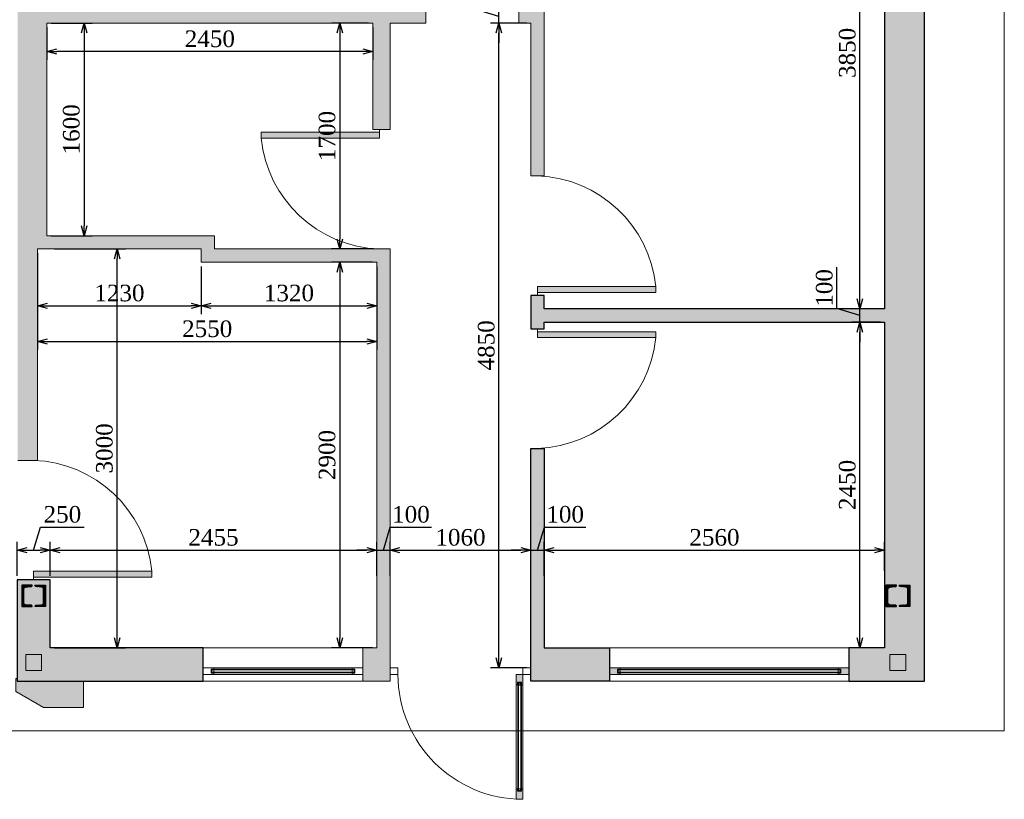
# Model space of a CAD drawing. Header units: millimetres. Extents: x -40905 to 281, y -74558 to -53256.
# Tile 5 of 6: x -7124 to 281, y -63698 to -57833. Entities that reach past the tile are written whole.
import ezdxf

# ---------------------------------------------------------------- set-up
doc = ezdxf.new("R2010")
doc.units = ezdxf.units.MM
for name, color, linetype, lineweight in [('CТЕНЫ', 7, 'Continuous', 30), ('gor', 251, 'Continuous', 20), ('vid vne razreza', 7, 'Continuous', 5)]:
    doc.layers.add(name, color=color, linetype=linetype, lineweight=lineweight)
doc.layers.add('KAREBEBI', color=7, linetype='Continuous')
doc.styles.get("Standard").update_dxf_attribs({"font": 'times.ttf'})
doc.dimstyles.new('ISO-25', dxfattribs={"dimscale": 50, "dimtxt": 2.5, "dimasz": 1.5, "dimexe": 1.25, "dimexo": 0.625, "dimtad": 1, "dimdec": 0, "dimtxsty": 'Standard', "dimblk": 'OPEN30', "dimcen": 2.5, "dimadec": 0, "dimazin": 0, "dimtfac": 1, "dimtdec": 0, "dimtmove": 0, "dimatfit": 3, "dimldrblk": 'OPEN30', "dimfxl": 1, "dimarcsym": 0})

# ---------------------------------------------------------------- blocks, each defined once
blk = doc.blocks.new('kaobka')
at = {"layer": 'vid vne razreza', "lineweight": 9, "ltscale": 0.5}
h = blk.add_hatch(dxfattribs=at)
h.set_pattern_fill('ANSI31', color=253, style=0)
h.set_pattern_definition([(45, (1818676.401, 898355.451), (-2.2450640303, 2.2450640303), [])])
edge = h.paths.add_edge_path()
edge.add_line((20, -70), (62.8, -65.8))
edge.add_arc((61.7, -52.6), 13.3, 274.67524, 359.08296)
edge.add_line((75, -52.8), (75, 52.8))
edge.add_arc((61.7, 52.6), 13.3, 0.91704, 85.32476)
edge.add_line((62.8, 65.8), (20, 70))
edge.add_arc((20, 80), 10, 180, 270, ccw=False)
edge.add_line((10, 80), (90, 80))
edge.add_line((90, 80), (90, -80))
edge.add_line((90, -80), (10, -80))
edge.add_arc((20, -80), 10, 90, 180, ccw=False)
edge = h.paths.add_edge_path()
edge.add_line((-20, -70), (-62.8, -65.8))
edge.add_arc((-61.7, -52.6), 13.3, 180.91704, 265.32476, ccw=False)
edge.add_line((-75, -52.8), (-75, 52.8))
edge.add_arc((-61.7, 52.6), 13.3, 94.67524, 179.08296, ccw=False)
edge.add_line((-62.8, 65.8), (-20, 70))
edge.add_arc((-20, 80), 10, 270, 360)
edge.add_line((-10, 80), (-90, 80))
edge.add_line((-90, 80), (-90, -80))
edge.add_line((-90, -80), (-10, -80))
edge.add_arc((-20, -80), 10, 0, 90)
at = {"layer": 'CТЕНЫ', "lineweight": 30}
for points in [[(-20, -70), (-62.8, -65.8, -0.385907), (-75, -52.8), (-75, 52.8, -0.385907), (-62.8, 65.8), (-20, 70, 0.414214), (-10, 80), (-90, 80), (-90, -80), (-10, -80, 0.414214), (-20, -70)], [(20, -70), (62.8, -65.8, 0.385907), (75, -52.8), (75, 52.8, 0.385907), (62.8, 65.8), (20, 70, -0.414214), (10, 80), (90, 80), (90, -80), (10, -80, -0.414214), (20, -70)]]:
    blk.add_lwpolyline(points, format="xyb", dxfattribs=at)
blk = doc.blocks.new('KAREBI - 90')
at = {"layer": 'KAREBEBI', "lineweight": 20, "true_color": 0x9f622d}
blk.add_hatch(color=25, dxfattribs=at).paths.add_polyline_path([(6.67, 88.89), (2.22, 88.89), (2.22, 0), (6.67, 0)])
at = {"color": 246, "lineweight": 9}
blk.add_lwpolyline([(6.67, 88.89), (6.67, 0), (2.22, 0), (2.22, 88.89)], close=True, dxfattribs=at)
at = {"color": 246, "lineweight": 0}
blk.add_lwpolyline([(2.22, 0), (0, 0)], dxfattribs=at)
blk.add_arc((-2.62, -3.32), 92.68, 2.05318, 84.2516, dxfattribs=at)
blk = doc.blocks.new('_Open30')
at = {"color": 0, "linetype": 'ByBlock', "lineweight": -2}
for p, q in [((-1, 0.268), (0, 0)), ((0, 0), (-1, -0.268)), ((0, 0), (-1, 0))]:
    blk.add_line(p, q, dxfattribs=at)
blk = doc.blocks.new('*D33')
at = {"color": 0, "lineweight": -2, "transparency": 16777216}
for p, q in [((-7019.2, -61822.3), (-6967.3, -61649.4)), ((-6967.3, -61649.4), (-6638.5, -61649.4)), ((-7144.2, -62016.3), (-7144.2, -61759.8)), ((-7069.2, -61822.3), (-6969.2, -61822.3)), ((-6894.2, -62016.3), (-6894.2, -61759.8))]:
    blk.add_line(p, q, dxfattribs=at)
at = {"layer": 'Defpoints', "color": 0, "lineweight": 5, "transparency": 16777216}
for p in [(-6894.2, -61822.3), (-7144.2, -62047.5), (-6894.2, -62047.5)]:
    blk.add_point(p, dxfattribs=at)
at = {"color": 0, "lineweight": -2, "transparency": 16777216, "xscale": 75, "yscale": 75, "zscale": 75, "rotation": 180}
blk.add_blockref('_Open30', (-7144.2, -61822.3), dxfattribs=at)
at = {"color": 0, "lineweight": -2, "transparency": 16777216, "xscale": 75, "yscale": 75, "zscale": 75}
blk.add_blockref('_Open30', (-6894.2, -61822.3), dxfattribs=at)
at = {"color": 0, "lineweight": 5, "transparency": 16777216, "insert": (-6802.9, -61554.5), "char_height": 125, "attachment_point": 5}
blk.add_mtext('250', dxfattribs=at)
blk = doc.blocks.new('*D34')
at = {"color": 0, "lineweight": -2, "transparency": 16777216}
for p, q in [((-6894.2, -62016.3), (-6894.2, -61759.8)), ((-6819.2, -61822.3), (-4514.2, -61822.3)), ((-4439.2, -62016.3), (-4439.2, -61759.8))]:
    blk.add_line(p, q, dxfattribs=at)
at = {"layer": 'Defpoints', "color": 0, "lineweight": 5, "transparency": 16777216}
for p in [(-4439.2, -61822.3), (-6894.2, -62047.5), (-4439.2, -62047.5)]:
    blk.add_point(p, dxfattribs=at)
at = {"color": 0, "lineweight": -2, "transparency": 16777216, "xscale": 75, "yscale": 75, "zscale": 75, "rotation": 180}
blk.add_blockref('_Open30', (-6894.2, -61822.3), dxfattribs=at)
at = {"color": 0, "lineweight": -2, "transparency": 16777216, "xscale": 75, "yscale": 75, "zscale": 75}
blk.add_blockref('_Open30', (-4439.2, -61822.3), dxfattribs=at)
at = {"color": 0, "lineweight": 5, "transparency": 16777216, "insert": (-5666.7, -61727.5), "char_height": 125, "attachment_point": 5}
blk.add_mtext('2455', dxfattribs=at)
blk = doc.blocks.new('*D45')
at = {"color": 0, "lineweight": -2, "transparency": 16777216}
for p, q in [((-6863, -59557.5), (-6329.5, -59557.5)), ((-6392, -62482.5), (-6392, -59632.5)), ((-6863, -62557.5), (-6329.5, -62557.5))]:
    blk.add_line(p, q, dxfattribs=at)
at = {"layer": 'Defpoints', "color": 0, "lineweight": 5, "transparency": 16777216}
for p in [(-6894.2, -59557.5), (-6392, -59557.5), (-6894.2, -62557.5)]:
    blk.add_point(p, dxfattribs=at)
at = {"color": 0, "lineweight": -2, "transparency": 16777216, "xscale": 75, "yscale": 75, "zscale": 75}
for p, rotation in [((-6392, -59557.5), 90), ((-6392, -62557.5), 270)]:
    blk.add_blockref('_Open30', p, dxfattribs=dict(at, rotation=rotation))
at = {"color": 0, "lineweight": 5, "transparency": 16777216, "insert": (-6486.9, -61057.5), "char_height": 125, "attachment_point": 5, "rotation": 90}
blk.add_mtext('3000', dxfattribs=at)
blk = doc.blocks.new('*D46')
at = {"color": 0, "lineweight": -2, "transparency": 16777216}
for p, q in [((-6989.2, -59588.8), (-6989.2, -60046.8)), ((-5759.2, -59688.8), (-5759.2, -60046.8)), ((-6914.2, -59984.3), (-5834.2, -59984.3))]:
    blk.add_line(p, q, dxfattribs=at)
at = {"layer": 'Defpoints', "color": 0, "lineweight": 5, "transparency": 16777216}
for p in [(-6989.2, -59557.5), (-5759.2, -59657.5), (-5759.2, -59984.3)]:
    blk.add_point(p, dxfattribs=at)
at = {"color": 0, "lineweight": -2, "transparency": 16777216, "xscale": 75, "yscale": 75, "zscale": 75, "rotation": 180}
blk.add_blockref('_Open30', (-6989.2, -59984.3), dxfattribs=at)
at = {"color": 0, "lineweight": -2, "transparency": 16777216, "xscale": 75, "yscale": 75, "zscale": 75}
blk.add_blockref('_Open30', (-5759.2, -59984.3), dxfattribs=at)
at = {"color": 0, "lineweight": 5, "transparency": 16777216, "insert": (-6374.2, -59889.5), "char_height": 125, "attachment_point": 5}
blk.add_mtext('1230', dxfattribs=at)
blk = doc.blocks.new('*D47')
at = {"color": 0, "lineweight": -2, "transparency": 16777216}
for p, q in [((-5759.2, -59688.8), (-5759.2, -60046.8)), ((-4439.2, -59688.8), (-4439.2, -60046.8)), ((-5684.2, -59984.3), (-4514.2, -59984.3))]:
    blk.add_line(p, q, dxfattribs=at)
at = {"layer": 'Defpoints', "color": 0, "lineweight": 5, "transparency": 16777216}
for p in [(-5759.2, -59657.5), (-4439.2, -59657.5), (-4439.2, -59984.3)]:
    blk.add_point(p, dxfattribs=at)
at = {"color": 0, "lineweight": -2, "transparency": 16777216, "xscale": 75, "yscale": 75, "zscale": 75, "rotation": 180}
blk.add_blockref('_Open30', (-5759.2, -59984.3), dxfattribs=at)
at = {"color": 0, "lineweight": -2, "transparency": 16777216, "xscale": 75, "yscale": 75, "zscale": 75}
blk.add_blockref('_Open30', (-4439.2, -59984.3), dxfattribs=at)
at = {"color": 0, "lineweight": 5, "transparency": 16777216, "insert": (-5099.2, -59889.5), "char_height": 125, "attachment_point": 5}
blk.add_mtext('1320', dxfattribs=at)
blk = doc.blocks.new('*D48')
at = {"color": 0, "lineweight": -2, "transparency": 16777216}
for p, q in [((-6989.2, -59588.8), (-6989.2, -60315.7)), ((-4439.2, -59688.8), (-4439.2, -60315.7)), ((-6914.2, -60253.2), (-4514.2, -60253.2))]:
    blk.add_line(p, q, dxfattribs=at)
at = {"layer": 'Defpoints', "color": 0, "lineweight": 5, "transparency": 16777216}
for p in [(-6989.2, -59557.5), (-4439.2, -59657.5), (-4439.2, -60253.2)]:
    blk.add_point(p, dxfattribs=at)
at = {"color": 0, "lineweight": -2, "transparency": 16777216, "xscale": 75, "yscale": 75, "zscale": 75, "rotation": 180}
blk.add_blockref('_Open30', (-6989.2, -60253.2), dxfattribs=at)
at = {"color": 0, "lineweight": -2, "transparency": 16777216, "xscale": 75, "yscale": 75, "zscale": 75}
blk.add_blockref('_Open30', (-4439.2, -60253.2), dxfattribs=at)
at = {"color": 0, "lineweight": 5, "transparency": 16777216, "insert": (-5714.2, -60158.4), "char_height": 125, "attachment_point": 5}
blk.add_mtext('2550', dxfattribs=at)
blk = doc.blocks.new('*D49')
at = {"color": 0, "lineweight": -2, "transparency": 16777216}
for p, q in [((-4470.5, -59657.5), (-4779.6, -59657.5)), ((-4717.1, -59732.5), (-4717.1, -62482.5)), ((-4470.5, -62557.5), (-4779.6, -62557.5))]:
    blk.add_line(p, q, dxfattribs=at)
at = {"layer": 'Defpoints', "color": 0, "lineweight": 5, "transparency": 16777216}
for p in [(-4439.2, -59657.5), (-4717.1, -62557.5), (-4439.2, -62557.5)]:
    blk.add_point(p, dxfattribs=at)
at = {"color": 0, "lineweight": -2, "transparency": 16777216, "xscale": 75, "yscale": 75, "zscale": 75}
for p, rotation in [((-4717.1, -59657.5), 90), ((-4717.1, -62557.5), 270)]:
    blk.add_blockref('_Open30', p, dxfattribs=dict(at, rotation=rotation))
at = {"color": 0, "lineweight": 5, "transparency": 16777216, "insert": (-4812.1, -61107.5), "char_height": 125, "attachment_point": 5, "rotation": 90}
blk.add_mtext('2900', dxfattribs=at)
blk = doc.blocks.new('*D50')
at = {"color": 0, "lineweight": -2, "transparency": 16777216}
for p, q in [((-4389.2, -61822.3), (-4337.3, -61649.4)), ((-4337.3, -61649.4), (-4026.2, -61649.4)), ((-4514.2, -61822.3), (-4589.2, -61822.3)), ((-4439.2, -62016.3), (-4439.2, -61759.8)), ((-4439.2, -61822.3), (-4339.2, -61822.3)), ((-4439.2, -61822.3), (-4339.2, -61822.3)), ((-4339.2, -62016.3), (-4339.2, -61759.8)), ((-4264.2, -61822.3), (-4189.2, -61822.3))]:
    blk.add_line(p, q, dxfattribs=at)
at = {"layer": 'Defpoints', "color": 0, "lineweight": 5, "transparency": 16777216}
for p in [(-4339.2, -61822.3), (-4439.2, -62047.5), (-4339.2, -62047.5)]:
    blk.add_point(p, dxfattribs=at)
at = {"color": 0, "lineweight": -2, "transparency": 16777216, "xscale": 75, "yscale": 75, "zscale": 75}
blk.add_blockref('_Open30', (-4439.2, -61822.3), dxfattribs=at)
at = {"color": 0, "lineweight": -2, "transparency": 16777216, "xscale": 75, "yscale": 75, "zscale": 75, "rotation": 180}
blk.add_blockref('_Open30', (-4339.2, -61822.3), dxfattribs=at)
at = {"color": 0, "lineweight": 5, "transparency": 16777216, "insert": (-4181.7, -61554.5), "char_height": 125, "attachment_point": 5}
blk.add_mtext('100', dxfattribs=at)
blk = doc.blocks.new('*D51')
at = {"color": 0, "lineweight": -2, "transparency": 16777216}
for p, q in [((-4339.2, -62016.3), (-4339.2, -61759.8)), ((-4264.2, -61822.3), (-3354.2, -61822.3)), ((-3279.2, -62016.3), (-3279.2, -61759.8))]:
    blk.add_line(p, q, dxfattribs=at)
at = {"layer": 'Defpoints', "color": 0, "lineweight": 5, "transparency": 16777216}
for p in [(-3279.2, -61822.3), (-4339.2, -62047.5), (-3279.2, -62047.5)]:
    blk.add_point(p, dxfattribs=at)
at = {"color": 0, "lineweight": -2, "transparency": 16777216, "xscale": 75, "yscale": 75, "zscale": 75, "rotation": 180}
blk.add_blockref('_Open30', (-4339.2, -61822.3), dxfattribs=at)
at = {"color": 0, "lineweight": -2, "transparency": 16777216, "xscale": 75, "yscale": 75, "zscale": 75}
blk.add_blockref('_Open30', (-3279.2, -61822.3), dxfattribs=at)
at = {"color": 0, "lineweight": 5, "transparency": 16777216, "insert": (-3809.2, -61727.5), "char_height": 125, "attachment_point": 5}
blk.add_mtext('1060', dxfattribs=at)
blk = doc.blocks.new('*D52')
at = {"color": 0, "lineweight": -2, "transparency": 16777216}
for p, q in [((-3229.2, -61822.3), (-3177.3, -61649.4)), ((-3177.3, -61649.4), (-2866.2, -61649.4)), ((-3354.2, -61822.3), (-3429.2, -61822.3)), ((-3279.2, -62016.3), (-3279.2, -61759.8)), ((-3279.2, -61822.3), (-3179.2, -61822.3)), ((-3279.2, -61822.3), (-3179.2, -61822.3)), ((-3179.2, -62016.3), (-3179.2, -61759.8)), ((-3104.2, -61822.3), (-3029.2, -61822.3))]:
    blk.add_line(p, q, dxfattribs=at)
at = {"layer": 'Defpoints', "color": 0, "lineweight": 5, "transparency": 16777216}
for p in [(-3179.2, -61822.3), (-3279.2, -62047.5), (-3179.2, -62047.5)]:
    blk.add_point(p, dxfattribs=at)
at = {"color": 0, "lineweight": -2, "transparency": 16777216, "xscale": 75, "yscale": 75, "zscale": 75}
blk.add_blockref('_Open30', (-3279.2, -61822.3), dxfattribs=at)
at = {"color": 0, "lineweight": -2, "transparency": 16777216, "xscale": 75, "yscale": 75, "zscale": 75, "rotation": 180}
blk.add_blockref('_Open30', (-3179.2, -61822.3), dxfattribs=at)
at = {"color": 0, "lineweight": 5, "transparency": 16777216, "insert": (-3021.7, -61554.5), "char_height": 125, "attachment_point": 5}
blk.add_mtext('100', dxfattribs=at)
blk = doc.blocks.new('*D53')
at = {"color": 0, "lineweight": -2, "transparency": 16777216}
for p, q in [((-3179.2, -62016.3), (-3179.2, -61759.8)), ((-3104.2, -61822.3), (-694.2, -61822.3)), ((-619.2, -61978.6), (-619.2, -61759.8))]:
    blk.add_line(p, q, dxfattribs=at)
at = {"layer": 'Defpoints', "color": 0, "lineweight": 5, "transparency": 16777216}
for p in [(-619.2, -61822.3), (-3179.2, -62047.5), (-619.2, -62009.8)]:
    blk.add_point(p, dxfattribs=at)
at = {"color": 0, "lineweight": -2, "transparency": 16777216, "xscale": 75, "yscale": 75, "zscale": 75, "rotation": 180}
blk.add_blockref('_Open30', (-3179.2, -61822.3), dxfattribs=at)
at = {"color": 0, "lineweight": -2, "transparency": 16777216, "xscale": 75, "yscale": 75, "zscale": 75}
blk.add_blockref('_Open30', (-619.2, -61822.3), dxfattribs=at)
at = {"color": 0, "lineweight": 5, "transparency": 16777216, "insert": (-1899.2, -61727.5), "char_height": 125, "attachment_point": 5}
blk.add_mtext('2560', dxfattribs=at)
blk = doc.blocks.new('*D54')
at = {"color": 0, "lineweight": -2, "transparency": 16777216}
for p, q in [((-650.5, -60107.5), (-867.2, -60107.5)), ((-804.7, -62482.5), (-804.7, -60182.5)), ((-650.5, -62557.5), (-867.2, -62557.5))]:
    blk.add_line(p, q, dxfattribs=at)
at = {"layer": 'Defpoints', "color": 0, "lineweight": 5, "transparency": 16777216}
for p in [(-804.7, -60107.5), (-619.2, -60107.5), (-619.2, -62557.5)]:
    blk.add_point(p, dxfattribs=at)
at = {"color": 0, "lineweight": -2, "transparency": 16777216, "xscale": 75, "yscale": 75, "zscale": 75}
for p, rotation in [((-804.7, -60107.5), 90), ((-804.7, -62557.5), 270)]:
    blk.add_blockref('_Open30', p, dxfattribs=dict(at, rotation=rotation))
at = {"color": 0, "lineweight": 5, "transparency": 16777216, "insert": (-899.6, -61332.5), "char_height": 125, "attachment_point": 5, "rotation": 90}
blk.add_mtext('2450', dxfattribs=at)
blk = doc.blocks.new('*D55')
at = {"color": 0, "lineweight": -2, "transparency": 16777216}
for p, q in [((-977.7, -60005.7), (-977.7, -59694.5)), ((-804.7, -59932.5), (-804.7, -59857.5)), ((-804.7, -60057.5), (-977.7, -60005.7)), ((-650.5, -60007.5), (-867.2, -60007.5)), ((-804.7, -60107.5), (-804.7, -60007.5)), ((-804.7, -60107.5), (-804.7, -60007.5)), ((-650.5, -60107.5), (-867.2, -60107.5)), ((-804.7, -60182.5), (-804.7, -60257.5))]:
    blk.add_line(p, q, dxfattribs=at)
at = {"layer": 'Defpoints', "color": 0, "lineweight": 5, "transparency": 16777216}
for p in [(-804.7, -60007.5), (-619.2, -60007.5), (-619.2, -60107.5)]:
    blk.add_point(p, dxfattribs=at)
at = {"color": 0, "lineweight": -2, "transparency": 16777216, "xscale": 75, "yscale": 75, "zscale": 75}
for p, rotation in [((-804.7, -60007.5), 270), ((-804.7, -60107.5), 90)]:
    blk.add_blockref('_Open30', p, dxfattribs=dict(at, rotation=rotation))
at = {"color": 0, "lineweight": 5, "transparency": 16777216, "insert": (-1072.5, -59850.1), "char_height": 125, "attachment_point": 5, "rotation": 90}
blk.add_mtext('100', dxfattribs=at)
blk = doc.blocks.new('*D56')
at = {"color": 0, "lineweight": -2, "transparency": 16777216}
for p, q in [((-650.5, -56157.5), (-867.2, -56157.5)), ((-804.7, -59932.5), (-804.7, -56232.5)), ((-650.5, -60007.5), (-867.2, -60007.5))]:
    blk.add_line(p, q, dxfattribs=at)
at = {"layer": 'Defpoints', "color": 0, "lineweight": 5, "transparency": 16777216}
for p in [(-804.7, -56157.5), (-619.2, -56157.5), (-619.2, -60007.5)]:
    blk.add_point(p, dxfattribs=at)
at = {"color": 0, "lineweight": -2, "transparency": 16777216, "xscale": 75, "yscale": 75, "zscale": 75}
for p, rotation in [((-804.7, -56157.5), 90), ((-804.7, -60007.5), 270)]:
    blk.add_blockref('_Open30', p, dxfattribs=dict(at, rotation=rotation))
at = {"color": 0, "lineweight": 5, "transparency": 16777216, "insert": (-899.6, -58082.5), "char_height": 125, "attachment_point": 5, "rotation": 90}
blk.add_mtext('3850', dxfattribs=at)
blk = doc.blocks.new('*D60')
at = {"color": 0, "lineweight": -2, "transparency": 16777216}
for p, q in [((-6888, -57857.5), (-6577.9, -57857.5)), ((-6640.4, -57932.5), (-6640.4, -59382.5)), ((-6888, -59457.5), (-6577.9, -59457.5))]:
    blk.add_line(p, q, dxfattribs=at)
at = {"layer": 'Defpoints', "color": 0, "lineweight": 5, "transparency": 16777216}
for p in [(-6919.2, -57857.5), (-6919.2, -59457.5), (-6640.4, -59457.5)]:
    blk.add_point(p, dxfattribs=at)
at = {"color": 0, "lineweight": -2, "transparency": 16777216, "xscale": 75, "yscale": 75, "zscale": 75}
for p, rotation in [((-6640.4, -57857.5), 90), ((-6640.4, -59457.5), 270)]:
    blk.add_blockref('_Open30', p, dxfattribs=dict(at, rotation=rotation))
at = {"color": 0, "lineweight": 5, "transparency": 16777216, "insert": (-6735.3, -58657.5), "char_height": 125, "attachment_point": 5, "rotation": 90}
blk.add_mtext('1600', dxfattribs=at)
blk = doc.blocks.new('*D61')
at = {"color": 0, "lineweight": -2, "transparency": 16777216}
for p, q in [((-6919.2, -57888.8), (-6919.2, -58134.2)), ((-4469.2, -57888.8), (-4469.2, -58134.2)), ((-4544.2, -58071.7), (-6844.2, -58071.7))]:
    blk.add_line(p, q, dxfattribs=at)
at = {"layer": 'Defpoints', "color": 0, "lineweight": 5, "transparency": 16777216}
for p in [(-6919.2, -57857.5), (-4469.2, -57857.5), (-6919.2, -58071.7)]:
    blk.add_point(p, dxfattribs=at)
at = {"color": 0, "lineweight": -2, "transparency": 16777216, "xscale": 75, "yscale": 75, "zscale": 75, "rotation": 180}
blk.add_blockref('_Open30', (-6919.2, -58071.7), dxfattribs=at)
at = {"color": 0, "lineweight": -2, "transparency": 16777216, "xscale": 75, "yscale": 75, "zscale": 75}
blk.add_blockref('_Open30', (-4469.2, -58071.7), dxfattribs=at)
at = {"color": 0, "lineweight": 5, "transparency": 16777216, "insert": (-5694.2, -57976.9), "char_height": 125, "attachment_point": 5}
blk.add_mtext('2450', dxfattribs=at)
blk = doc.blocks.new('*D62')
at = {"color": 0, "lineweight": -2, "transparency": 16777216}
for p, q in [((-4500.5, -57857.5), (-4779.6, -57857.5)), ((-4717.1, -57932.5), (-4717.1, -59482.5)), ((-4500.5, -59557.5), (-4779.6, -59557.5))]:
    blk.add_line(p, q, dxfattribs=at)
at = {"layer": 'Defpoints', "color": 0, "lineweight": 5, "transparency": 16777216}
for p in [(-4469.2, -57857.5), (-4717.1, -59557.5), (-4469.2, -59557.5)]:
    blk.add_point(p, dxfattribs=at)
at = {"color": 0, "lineweight": -2, "transparency": 16777216, "xscale": 75, "yscale": 75, "zscale": 75}
for p, rotation in [((-4717.1, -57857.5), 90), ((-4717.1, -59557.5), 270)]:
    blk.add_blockref('_Open30', p, dxfattribs=dict(at, rotation=rotation))
at = {"color": 0, "lineweight": 5, "transparency": 16777216, "insert": (-4812.1, -58707.5), "char_height": 125, "attachment_point": 5, "rotation": 90}
blk.add_mtext('1700', dxfattribs=at)
blk = doc.blocks.new('*D63')
at = {"color": 0, "lineweight": -2, "transparency": 16777216}
for p, q in [((-3310.5, -57857.5), (-3582.6, -57857.5)), ((-3520.1, -62632.5), (-3520.1, -57932.5)), ((-3310.5, -62707.5), (-3582.6, -62707.5))]:
    blk.add_line(p, q, dxfattribs=at)
at = {"layer": 'Defpoints', "color": 0, "lineweight": 5, "transparency": 16777216}
for p in [(-3520.1, -57857.5), (-3279.2, -57857.5), (-3279.2, -62707.5)]:
    blk.add_point(p, dxfattribs=at)
at = {"color": 0, "lineweight": -2, "transparency": 16777216, "xscale": 75, "yscale": 75, "zscale": 75}
for p, rotation in [((-3520.1, -57857.5), 90), ((-3520.1, -62707.5), 270)]:
    blk.add_blockref('_Open30', p, dxfattribs=dict(at, rotation=rotation))
at = {"color": 0, "lineweight": 5, "transparency": 16777216, "insert": (-3614.9, -60282.5), "char_height": 125, "attachment_point": 5, "rotation": 90}
blk.add_mtext('4850', dxfattribs=at)
blk = doc.blocks.new('*D64')
at = {"color": 0, "lineweight": -2, "transparency": 16777216}
for p, q in [((-3693, -57755.7), (-3693, -57444.5)), ((-3520.1, -57682.5), (-3520.1, -57607.5)), ((-3520.1, -57807.5), (-3693, -57755.7)), ((-3310.5, -57757.5), (-3582.6, -57757.5)), ((-3520.1, -57857.5), (-3520.1, -57757.5)), ((-3520.1, -57857.5), (-3520.1, -57757.5)), ((-3310.5, -57857.5), (-3582.6, -57857.5)), ((-3520.1, -57932.5), (-3520.1, -58007.5))]:
    blk.add_line(p, q, dxfattribs=at)
at = {"layer": 'Defpoints', "color": 0, "lineweight": 5, "transparency": 16777216}
for p in [(-3520.1, -57757.5), (-3279.2, -57757.5), (-3279.2, -57857.5)]:
    blk.add_point(p, dxfattribs=at)
at = {"color": 0, "lineweight": -2, "transparency": 16777216, "xscale": 75, "yscale": 75, "zscale": 75}
for p, rotation in [((-3520.1, -57757.5), 270), ((-3520.1, -57857.5), 90)]:
    blk.add_blockref('_Open30', p, dxfattribs=dict(at, rotation=rotation))
at = {"color": 0, "lineweight": 5, "transparency": 16777216, "insert": (-3787.8, -57600.1), "char_height": 125, "attachment_point": 5, "rotation": 90}
blk.add_mtext('100', dxfattribs=at)

msp = doc.modelspace()

# ---------------------------------------------------------------- hatches: boundary and pattern name
at = {"lineweight": 5, "transparency": 33554687}
h = msp.add_hatch(color=1, dxfattribs=at)
h.dxf.hatch_style = 1
h.paths.add_polyline_path([(-13394.2, -62807.5), (-13394.2, -63007.5), (-13092, -63007.5), (-12884.2, -62887.5), (-12884.2, -62787.5), (-12894.2, -62787.5), (-12894.2, -62807.5)])
h.paths.add_polyline_path([(-6644.2, -62807.5), (-6644.2, -63007.5), (-6946.4, -63007.5), (-7154.2, -62887.5), (-7154.2, -62787.5), (-7144.2, -62787.5), (-7144.2, -62807.5)])
at = {"layer": 'vid vne razreza', "lineweight": 30, "ltscale": 0.5, "true_color": 0xfaf5bd}
h = msp.add_hatch(color=254, dxfattribs=at)
h.paths.add_polyline_path([(-6909.2, -55967.5), (-5109.2, -55967.5), (-5109.2, -55637.5), (-4959.2, -55637.5), (-4959.2, -55767.5), (-319.2, -55767.5), (-319.2, -56447.5), (-619.2, -56447.5), (-619.2, -56157.5), (-3179.2, -56157.5), (-3179.2, -59007.5), (-3279.2, -59007.5), (-3279.2, -57857.5), (-3369.2, -57857.5), (-3369.2, -57757.5), (-3279.2, -57757.5), (-3279.2, -56157.5), (-6929.2, -56157.5), (-6929.2, -57757.5), (-4069.2, -57757.5), (-4069.2, -57857.5), (-4339.2, -57857.5), (-4339.2, -58657.5), (-4469.2, -58657.5), (-4469.2, -57857.5), (-6919.2, -57857.5), (-6919.2, -59457.5), (-5659.2, -59457.5), (-5659.2, -59557.5), (-4339.2, -59557.5), (-4339.2, -62807.5), (-4544.2, -62807.5), (-4544.2, -62557.5), (-4439.2, -62557.5), (-4439.2, -59657.5), (-5759.2, -59657.5), (-5759.2, -59557.5), (-6989.2, -59557.5), (-6989.2, -61147.5), (-7139.2, -61147.5), (-7139.2, -56587.5), (-7189.2, -56587.5), (-7189.2, -56387.5), (-7139.2, -56387.5), (-7139.2, -54807.5), (-8469.2, -54807.5), (-8469.2, -56387.5), (-7969.2, -56387.5), (-7969.2, -56587.5), (-8489.2, -56587.5), (-8489.2, -57387.5), (-8589.2, -57387.5), (-8589.2, -54837.5), (-14099.2, -54837.5), (-14099.2, -62547.5), (-13144.2, -62547.5), (-13144.2, -62037.5), (-12894.2, -62037.5), (-12894.2, -62807.5), (-14279.2, -62807.5), (-14279.2, -54657.5), (-4959.2, -54657.5), (-4959.2, -54857.5), (-5109.2, -54857.5), (-5109.2, -54807.5), (-6909.2, -54807.5)])
h.paths.add_polyline_path([(-619.2, -60107.5), (-619.2, -62557.5), (-889.2, -62557.5), (-889.2, -62807.5), (-319.2, -62807.5), (-319.2, -57297.5), (-619.2, -57297.5), (-619.2, -60007.5), (-3179.2, -60007.5), (-3179.2, -59907.5), (-3279.2, -59907.5), (-3279.2, -60157.5), (-3179.2, -60157.5), (-3179.2, -60107.5)])
h.paths.add_polyline_path([(-3179.2, -61057.5), (-3179.2, -62557.5), (-2689.2, -62557.5), (-2689.2, -62807.5), (-3279.2, -62807.5), (-3279.2, -61057.5)], flags=17)
h.paths.add_polyline_path([(-6894.2, -62047.5), (-7144.2, -62047.5), (-7144.2, -62807.5), (-5744.2, -62807.5), (-5744.2, -62557.5), (-6894.2, -62557.5)], flags=17)
at = {"layer": 'vid vne razreza', "lineweight": 30, "ltscale": 0.5}
h = msp.add_hatch(color=140, dxfattribs=at)
h.paths.add_polyline_path([(-4609.9, -62741.8), (-4609.9, -62745.8), (-5678.5, -62745.8), (-5678.5, -62741.8)])
h.paths.add_polyline_path([(-5678.5, -62719.1), (-5678.5, -62723.1), (-4609.9, -62723.1), (-4609.9, -62719.1)])
h = msp.add_hatch(color=254, dxfattribs=at)
h.paths.add_polyline_path([(-969.2, -62724.5), (-969.2, -62740), (-954.9, -62740), (-954.9, -62724.5)])
h.paths.add_polyline_path([(-953.9, -62719.1), (-953.9, -62745.8), (-950.1, -62745.8), (-950.1, -62719.1)], flags=17)
h.paths.add_polyline_path([(-889.2, -62707.5), (-969.2, -62707.5), (-969.2, -62717.5), (-949.2, -62717.5), (-949.2, -62747.5), (-969.2, -62747.5), (-969.2, -62757.5), (-889.2, -62757.5)])
h.paths.add_polyline_path([(-2609.2, -62724.5), (-2609.2, -62740), (-2623.5, -62740), (-2623.5, -62724.5)])
h.paths.add_polyline_path([(-2624.5, -62719.1), (-2624.5, -62745.8), (-2628.3, -62745.8), (-2628.3, -62719.1)], flags=17)
h.paths.add_polyline_path([(-2689.2, -62707.5), (-2609.2, -62707.5), (-2609.2, -62717.5), (-2629.2, -62717.5), (-2629.2, -62747.5), (-2609.2, -62747.5), (-2609.2, -62757.5), (-2689.2, -62757.5)])
h = msp.add_hatch(color=140, dxfattribs=at)
h.paths.add_polyline_path([(-2623.5, -62741.8), (-2623.5, -62745.8), (-954.9, -62745.8), (-954.9, -62741.8)])
h.paths.add_polyline_path([(-954.9, -62719.1), (-954.9, -62723.1), (-2623.5, -62723.1), (-2623.5, -62719.1)])
h = msp.add_hatch(color=254, dxfattribs=at)
h.paths.add_polyline_path([(-3372.3, -62837.6), (-3356.7, -62837.6), (-3356.7, -62823.3), (-3372.3, -62823.3)])
h.paths.add_polyline_path([(-3377.6, -62822.3), (-3351, -62822.3), (-3351, -62818.4), (-3377.6, -62818.4)], flags=17)
h.paths.add_polyline_path([(-3389.2, -62757.5), (-3389.2, -62837.5), (-3379.2, -62837.5), (-3379.2, -62817.5), (-3349.2, -62817.5), (-3349.2, -62837.5), (-3339.2, -62837.5), (-3339.2, -62757.5)])
h.paths.add_polyline_path([(-3372.3, -63617.5), (-3356.7, -63617.5), (-3356.7, -63631.8), (-3372.3, -63631.8)])
h.paths.add_polyline_path([(-3377.6, -63632.8), (-3351, -63632.8), (-3351, -63636.7), (-3377.6, -63636.7)], flags=17)
h.paths.add_polyline_path([(-3389.2, -63697.5), (-3389.2, -63617.5), (-3379.2, -63617.5), (-3379.2, -63637.5), (-3349.2, -63637.5), (-3349.2, -63617.5), (-3339.2, -63617.5), (-3339.2, -63697.5)])
h = msp.add_hatch(color=140, dxfattribs=at)
h.paths.add_polyline_path([(-3355, -63631.8), (-3351, -63631.8), (-3351, -62823.3), (-3355, -62823.3)])
h.paths.add_polyline_path([(-3377.6, -62823.3), (-3373.6, -62823.3), (-3373.6, -63631.8), (-3377.6, -63631.8)])

# ---------------------------------------------------------------- linework, layer by layer
at = {"lineweight": 5}
for points in [[(-3179.2, -56157.5), (-3179.2, -59007.5), (-3279.2, -59007.5), (-3279.2, -57857.5), (-3369.2, -57857.5), (-3369.2, -57757.5)], [(-4069.2, -57757.5), (-4069.2, -57857.5), (-4339.2, -57857.5), (-4339.2, -58657.5), (-4469.2, -58657.5), (-4469.2, -57857.5), (-6919.2, -57857.5), (-6919.2, -59457.5), (-5659.2, -59457.5), (-5659.2, -59557.5), (-4339.2, -59557.5), (-4339.2, -62807.5), (-4544.2, -62807.5), (-4544.2, -62557.5), (-4439.2, -62557.5), (-4439.2, -59657.5), (-5759.2, -59657.5), (-5759.2, -59557.5), (-6989.2, -59557.5), (-6989.2, -61147.5), (-7139.2, -61147.5)]]:
    msp.add_lwpolyline(points, dxfattribs=at)
msp.add_lwpolyline([(-619.2, -60107.5), (-619.2, -62557.5), (-889.2, -62557.5), (-889.2, -62807.5), (-319.2, -62807.5), (-319.2, -57297.5), (-619.2, -57297.5), (-619.2, -60007.5), (-3179.2, -60007.5), (-3179.2, -59907.5), (-3279.2, -59907.5), (-3279.2, -60157.5), (-3179.2, -60157.5), (-3179.2, -60107.5), (-619.2, -60107.5)])
for points in [[(-3179.2, -61057.5), (-3179.2, -62557.5), (-2689.2, -62557.5), (-2689.2, -62807.5), (-3279.2, -62807.5), (-3279.2, -61057.5)], [(-6894.2, -62047.5), (-7144.2, -62047.5), (-7144.2, -62807.5), (-5744.2, -62807.5), (-5744.2, -62557.5), (-6894.2, -62557.5)]]:
    msp.add_lwpolyline(points, close=True)
for points in [[(-5744.2, -62557.5), (-4544.2, -62557.5), (-4544.2, -62807.5), (-5744.2, -62807.5)], [(-2689.2, -62557.5), (-889.2, -62557.5), (-889.2, -62807.5), (-2689.2, -62807.5)], [(-7079.2, -62607.5), (-6959.2, -62607.5), (-6959.2, -62727.5), (-7079.2, -62727.5)], [(-579.2, -62607.5), (-459.2, -62607.5), (-459.2, -62727.5), (-579.2, -62727.5)], [(-4339.2, -62707.5), (-4279.2, -62707.5), (-4279.2, -62757.5), (-4339.2, -62757.5)], [(-3279.2, -62707.5), (-3339.2, -62707.5), (-3339.2, -62757.5), (-3279.2, -62757.5)], [(-6644.2, -62807.5), (-6644.2, -63007.5), (-6946.4, -63007.5), (-7154.2, -62887.5), (-7154.2, -62787.5), (-7144.2, -62787.5), (-7144.2, -62807.5)]]:
    msp.add_lwpolyline(points, close=True, dxfattribs=at)
at = {"layer": 'gor', "color": 0, "lineweight": 9}
msp.add_lwpolyline([(280.8, -63182.5), (-14289.2, -63182.5), (-14289.2, -54647.5), (280.8, -54647.5)], close=True, dxfattribs=at)
at = {"layer": 'vid vne razreza', "lineweight": 15, "ltscale": 0.5}
for points in [[(-5744.2, -62707.5), (-5664.2, -62707.5), (-5664.2, -62717.5), (-5684.2, -62717.5), (-5684.2, -62747.5), (-5664.2, -62747.5), (-5664.2, -62757.5), (-5744.2, -62757.5), (-5744.2, -62707.5)], [(-4544.2, -62707.5), (-4624.2, -62707.5), (-4624.2, -62717.5), (-4604.2, -62717.5), (-4604.2, -62747.5), (-4624.2, -62747.5), (-4624.2, -62757.5), (-4544.2, -62757.5), (-4544.2, -62707.5)], [(-2689.2, -62707.5), (-2609.2, -62707.5), (-2609.2, -62717.5), (-2629.2, -62717.5), (-2629.2, -62747.5), (-2609.2, -62747.5), (-2609.2, -62757.5), (-2689.2, -62757.5), (-2689.2, -62707.5)], [(-889.2, -62707.5), (-969.2, -62707.5), (-969.2, -62717.5), (-949.2, -62717.5), (-949.2, -62747.5), (-969.2, -62747.5), (-969.2, -62757.5), (-889.2, -62757.5), (-889.2, -62707.5)], [(-3389.2, -62757.5), (-3389.2, -62837.5), (-3379.2, -62837.5), (-3379.2, -62817.5), (-3349.2, -62817.5), (-3349.2, -62837.5), (-3339.2, -62837.5), (-3339.2, -62757.5), (-3389.2, -62757.5)], [(-3389.2, -63697.5), (-3389.2, -63617.5), (-3379.2, -63617.5), (-3379.2, -63637.5), (-3349.2, -63637.5), (-3349.2, -63617.5), (-3339.2, -63617.5), (-3339.2, -63697.5), (-3389.2, -63697.5)]]:
    msp.add_lwpolyline(points, dxfattribs=at)
for points in [[(-5679.5, -62719.1), (-5679.5, -62745.8), (-5683.3, -62745.8), (-5683.3, -62719.1)], [(-4608.9, -62719.1), (-4608.9, -62745.8), (-4605.1, -62745.8), (-4605.1, -62719.1)], [(-2624.5, -62719.1), (-2624.5, -62745.8), (-2628.3, -62745.8), (-2628.3, -62719.1)], [(-953.9, -62719.1), (-953.9, -62745.8), (-950.1, -62745.8), (-950.1, -62719.1)], [(-5664.2, -62724.5), (-5664.2, -62740), (-5678.5, -62740), (-5678.5, -62724.5)], [(-4624.2, -62724.5), (-4624.2, -62740), (-4609.9, -62740), (-4609.9, -62724.5)], [(-2609.2, -62724.5), (-2609.2, -62740), (-2623.5, -62740), (-2623.5, -62724.5)], [(-969.2, -62724.5), (-969.2, -62740), (-954.9, -62740), (-954.9, -62724.5)], [(-3377.6, -62822.3), (-3351, -62822.3), (-3351, -62818.4), (-3377.6, -62818.4)], [(-3372.3, -62837.6), (-3356.7, -62837.6), (-3356.7, -62823.3), (-3372.3, -62823.3)], [(-3377.6, -63632.8), (-3351, -63632.8), (-3351, -63636.7), (-3377.6, -63636.7)], [(-3372.3, -63617.5), (-3356.7, -63617.5), (-3356.7, -63631.8), (-3372.3, -63631.8)]]:
    msp.add_lwpolyline(points, close=True, dxfattribs=at)
at = {"layer": 'vid vne razreza', "color": 154, "lineweight": 9, "ltscale": 0.5}
for points in [[(-5678.5, -62719.1), (-5678.5, -62723.1), (-4609.9, -62723.1), (-4609.9, -62719.1)], [(-954.9, -62719.1), (-954.9, -62723.1), (-2623.5, -62723.1), (-2623.5, -62719.1)], [(-4609.9, -62741.8), (-4609.9, -62745.8), (-5678.5, -62745.8), (-5678.5, -62741.8)], [(-2623.5, -62741.8), (-2623.5, -62745.8), (-954.9, -62745.8), (-954.9, -62741.8)], [(-3377.6, -62823.3), (-3373.6, -62823.3), (-3373.6, -63631.8), (-3377.6, -63631.8)], [(-3355, -63631.8), (-3351, -63631.8), (-3351, -62823.3), (-3355, -62823.3)]]:
    msp.add_lwpolyline(points, close=True, dxfattribs=at)
at = {"layer": 'vid vne razreza', "lineweight": 9, "ltscale": 0.5}
for points in [[(-5664.2, -62707.5), (-5664.2, -62757.5), (-4624.2, -62757.5), (-4624.2, -62707.5)], [(-969.2, -62707.5), (-969.2, -62757.5), (-2609.2, -62757.5), (-2609.2, -62707.5)], [(-3389.2, -62837.5), (-3339.2, -62837.5), (-3339.2, -63617.5), (-3389.2, -63617.5)]]:
    msp.add_lwpolyline(points, close=True, dxfattribs=at)
at = {"layer": 'vid vne razreza', "lineweight": 0, "ltscale": 0.5}
msp.add_lwpolyline([(-3389.2, -63697.5), (-3389.2, -62757.5), (-3339.2, -62757.5), (-3339.2, -63697.5)], close=True, dxfattribs=at)
msp.add_arc((-3339.2, -62757.5), 940, 180, 270, dxfattribs=at)

# ---------------------------------------------------------------- block references
at = {"layer": 'KAREBEBI', "lineweight": 18, "yscale": 10}
for p, xscale, zscale, rotation in [((-4419.2, -58657.5), -10, 9.999999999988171, 90), ((-3229.2, -59907.5), -10, 9.999999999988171, 270), ((-3229.2, -60157.5), 10, 10, 270), ((-7019.2, -62047.5), -10, 9.999999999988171, 270)]:
    msp.add_blockref('KAREBI - 90', p, dxfattribs=dict(at, xscale=xscale, zscale=zscale, rotation=rotation))
at = {"layer": 'vid vne razreza', "color": 2, "lineweight": 30}
for p in [(-7019.2, -62167.5), (-519.2, -62167.5)]:
    msp.add_blockref('kaobka', p, dxfattribs=at)

# ---------------------------------------------------------------- dimensions: what is measured, and where the dimension line sits
at = {"color": 5, "lineweight": 5}
for base, p1, p2, picture, middle in [((-804.7, -56157.5), (-619.2, -60007.5), (-619.2, -56157.5), '*D56', (-899.6, -58082.5)), ((-3520.1, -57757.5), (-3279.2, -57857.5), (-3279.2, -57757.5), '*D64', (-3787.8, -57724.4)), ((-804.7, -60007.5), (-619.2, -60107.5), (-619.2, -60007.5), '*D55', (-1072.5, -59974.4))]:
    dim = msp.add_linear_dim(base=base, p1=p1, p2=p2, angle=90, dimstyle='ISO-25', override={"dimtmove": 1}, dxfattribs=at)
    dim.commit()
    dim.dimension.update_dxf_attribs({"geometry": picture, "text_midpoint": middle})
for base, p1, p2, picture, middle in [((-6640.4, -59457.5), (-6919.2, -57857.5), (-6919.2, -59457.5), '*D60', (-6735.3, -58657.5)), ((-4717.1, -59557.5), (-4469.2, -57857.5), (-4469.2, -59557.5), '*D62', (-4812.1, -58707.5)), ((-3520.1, -57857.5), (-3279.2, -62707.5), (-3279.2, -57857.5), '*D63', (-3614.9, -60282.5)), ((-6392, -59557.5), (-6894.2, -62557.5), (-6894.2, -59557.5), '*D45', (-6486.9, -61057.5)), ((-4717.1, -62557.5), (-4439.2, -59657.5), (-4439.2, -62557.5), '*D49', (-4812.1, -61107.5)), ((-804.7, -60107.5), (-619.2, -62557.5), (-619.2, -60107.5), '*D54', (-899.6, -61332.5))]:
    dim = msp.add_linear_dim(base=base, p1=p1, p2=p2, angle=90, dimstyle='ISO-25', dxfattribs=at)
    dim.commit()
    dim.dimension.update_dxf_attribs({"geometry": picture, "text_midpoint": middle})
for base, p1, p2, picture, middle in [((-6919.2, -58071.7), (-4469.2, -57857.5), (-6919.2, -57857.5), '*D61', (-5694.2, -57976.9)), ((-5759.2, -59984.3), (-6989.2, -59557.5), (-5759.2, -59657.5), '*D46', (-6374.2, -59889.5)), ((-4439.2, -60253.2), (-6989.2, -59557.5), (-4439.2, -59657.5), '*D48', (-5714.2, -60158.4))]:
    dim = msp.add_linear_dim(base=base, p1=p1, p2=p2, dimstyle='ISO-25', dxfattribs=at)
    dim.commit()
    dim.dimension.update_dxf_attribs({"geometry": picture, "text_midpoint": middle})
for base, p1, p2, picture, middle in [((-4439.2, -59984.3), (-5759.2, -59657.5), (-4439.2, -59657.5), '*D47', (-5099.2, -59889.5)), ((-6894.2, -61822.3), (-7144.2, -62047.5), (-6894.2, -62047.5), '*D33', (-6936.1, -61554.5)), ((-4339.2, -61822.3), (-4439.2, -62047.5), (-4339.2, -62047.5), '*D50', (-4306.1, -61554.5)), ((-3179.2, -61822.3), (-3279.2, -62047.5), (-3179.2, -62047.5), '*D52', (-3146.1, -61554.5)), ((-4439.2, -61822.3), (-6894.2, -62047.5), (-4439.2, -62047.5), '*D34', (-5666.7, -61727.5)), ((-3279.2, -61822.3), (-4339.2, -62047.5), (-3279.2, -62047.5), '*D51', (-3809.2, -61727.5)), ((-619.2, -61822.3), (-3179.2, -62047.5), (-619.2, -62009.8), '*D53', (-1899.2, -61727.5))]:
    dim = msp.add_linear_dim(base=base, p1=p1, p2=p2, dimstyle='ISO-25', override={"dimtmove": 1}, dxfattribs=at)
    dim.commit()
    dim.dimension.update_dxf_attribs({"geometry": picture, "text_midpoint": middle})

doc.saveas('drawing.dxf')
